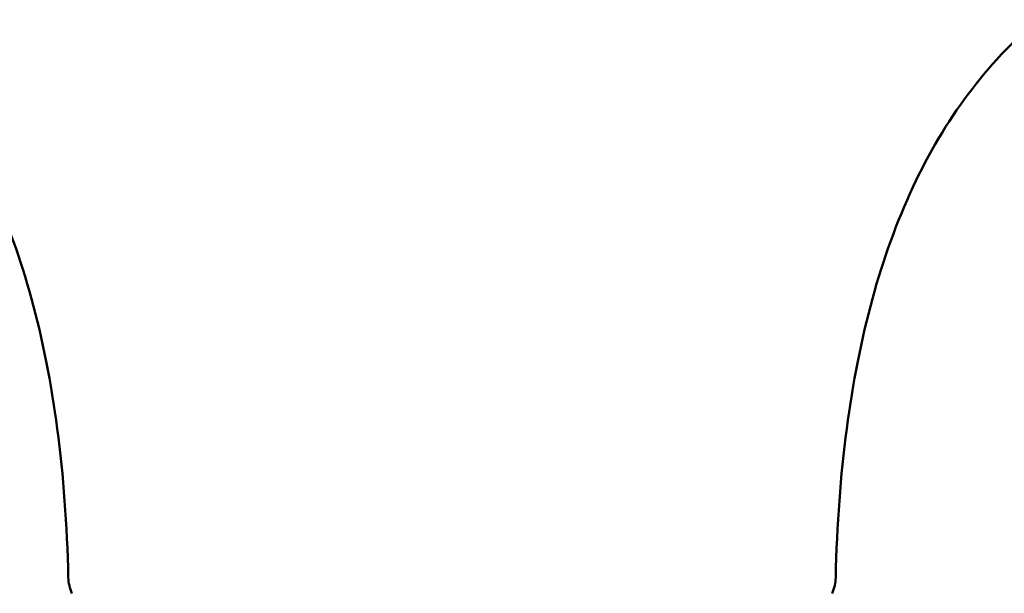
# Model space of a CAD drawing. Header units: millimetres. Extents: x 61 to 1929, y 482 to 2664.
# Tile 121 of 219: x 777 to 802, y 721 to 736. Entities that reach past the tile are written whole.
import ezdxf

# ---------------------------------------------------------------- set-up
doc = ezdxf.new("R2010")
doc.units = ezdxf.units.MM
doc.header["$LTSCALE"] = 10
doc.layers.add('Widoczne (ISO)', color=7, linetype='Continuous', lineweight=50)

msp = doc.modelspace()

# ---------------------------------------------------------------- linework, layer by layer
at = {"layer": 'Widoczne (ISO)'}
msp.add_circle((787.974, 751.354), 50, dxfattribs=at)
for centre, radius, start, end in [((787.974, 752.768), 22.5, 310.215, 229.785), ((779.463, 721.768), 1, 181.3146, 204.4982), ((796.486, 721.768), 1, 335.5018, 358.6854)]:
    msp.add_arc(centre, radius, start, end, dxfattribs=at)
for points in [[(773.447, 735.587), (774.086, 735.046), (774.664, 734.43), (775.698, 733.043), (776.154, 732.274), (776.945, 730.581), (777.279, 729.658), (777.826, 727.66), (778.039, 726.584), (778.342, 724.279), (778.433, 723.051), (778.463, 721.745)], [(802.502, 735.587), (801.863, 735.046), (801.285, 734.43), (800.25, 733.043), (799.794, 732.274), (799.004, 730.581), (798.669, 729.658), (798.122, 727.66), (797.91, 726.584), (797.606, 724.279), (797.515, 723.051), (797.485, 721.745)]]:
    msp.add_open_spline(points, degree=3, knots=[1, 1, 1, 1, 1.1906229, 1.1906229, 1.3812459, 1.3812459, 1.5718688, 1.5718688, 1.7624917, 1.7624917, 1.9531146, 1.9531146, 1.9531146, 1.9531146], dxfattribs=at)

doc.saveas('drawing.dxf')
